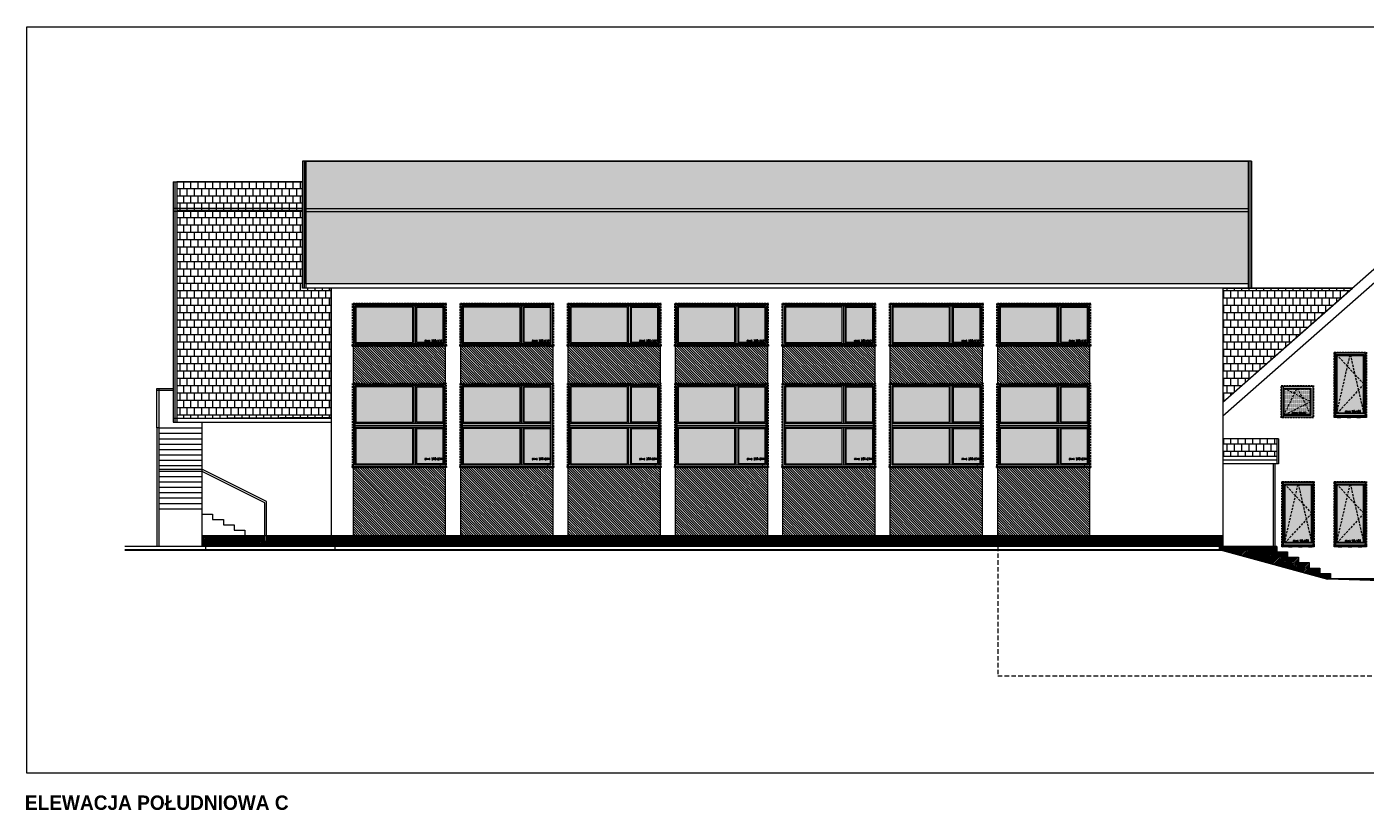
# Model space of a CAD drawing. Header units: millimetres. Extents: x 28291 to 177760, y -399809 to -170937.
# Tile 4 of 256: x 47641 to 51368, y -241939 to -239753. Entities that reach past the tile are written whole.
import ezdxf

# ---------------------------------------------------------------- set-up
doc = ezdxf.new("R2010")
doc.units = ezdxf.units.MM
for name, pattern in [('CACHE', [9.525, 6.35, -3.175]), ('CARKOVANA', [7.5, 5, -2.5]), ('HIDDEN', [9.525, 6.35, -3.175])]:
    doc.linetypes.add(name, pattern=pattern)
doc.layers.get('0').update_dxf_attribs({"lineweight": 0})
for name, color, linetype, lineweight in [('! opisy okien elewacja', 7, 'Continuous', 0), ('!! 0_ Istn-sciany', 3, 'Continuous', 30), ('!! 0_ Opis', 8, 'Continuous', 13), ('!! 0_ WIDOK ELEWACJA', 4, 'Continuous', 0), ('!! 0_Istn-cienka', 4, 'Continuous', 9), ('!! 1_Hatch dach', 252, 'Continuous', 5), ('!! 2_NOWE OKNA WIDOk - remont', 140, 'Continuous', 5), ('!! 2_posadzki winyle 2', 43, 'Continuous', 9), ('!! 2_TYNK OBRYS', 252, 'Continuous', 13)]:
    doc.layers.add(name, color=color, linetype=linetype, lineweight=lineweight)
for name, color, linetype, lineweight, true_color in [('!! 0_ Istn-okna - wymienione', 9, 'Continuous', 13, 0x808080), ('!! 1_ELEWACJA KOLOR', 7, 'Continuous', 13, 0x6888bb), ('!! 2_ELEWACJA COKÓŁ', 9, 'Continuous', 13, 0x808080)]:
    doc.layers.add(name, color=color, linetype=linetype, lineweight=lineweight, true_color=true_color)
doc.styles.add('STYLE10', font='arialbd.ttf')
doc.styles.add('TXT', font='simplex.shx')
pattern_1 = [(45, (-1039.1575, -38733.8512), (-2.24506403, 2.24506403), [])]

# ---------------------------------------------------------------- blocks, each defined once
blk = doc.blocks.new('okno 90x180')
at = {"layer": '!! 1_Hatch dach', "true_color": 0x575757}
h = blk.add_hatch(dxfattribs=at)
h.set_pattern_fill('DOTS', color=251)
h.set_pattern_definition([(0, (-9632.3096, -11392.1331), (0.79375, 1.5875), [0, -1.5875])])
h.paths.add_polyline_path([(9, -10), (81, -10), (81, -171), (9, -171)])
at = {"layer": '!! 2_posadzki winyle 2'}
h = blk.add_hatch(dxfattribs=at)
h.set_pattern_fill('ANSI31', color=252, scale=0.2)
h.paths.add_polyline_path([(0, -178), (90, -178), (90, -183), (0, -183)])
at = {"layer": '!! 0_ Istn-okna - wymienione', "linetype": 'CARKOVANA', "lineweight": 5}
blk.add_lwpolyline([(0, -1), (90, -1), (90, -180), (0, -180)], close=True, dxfattribs=at)
at = {"layer": '!! 0_ Istn-okna - wymienione'}
for points in [[(2, -3), (88, -3), (88, -178), (2, -178)], [(7, -8), (83, -8), (83, -173), (7, -173)], [(9, -10), (81, -10), (81, -171), (9, -171)], [(0, -178), (90, -178), (90, -183), (0, -183)]]:
    blk.add_lwpolyline(points, close=True, dxfattribs=at)
at = {"layer": '!! 1_Hatch dach', "color": 251, "linetype": 'CACHE', "true_color": 0x575757}
for points in [[(7, -173), (45, -8), (83, -173)], [(7, -8), (83, -90), (7, -173)]]:
    blk.add_lwpolyline(points, dxfattribs=at)
at = {"insert": (30.1, -163.6), "char_height": 5, "attachment_point": 1, "style": 'TXT'}
blk.add_mtext_dynamic_manual_height_columns('okno 90x180', width=52.63, gutter_width=75, heights=[0], dxfattribs=at)
blk = doc.blocks.new('okno 90x90')
at = {"layer": '!! 1_Hatch dach', "true_color": 0x575757}
h = blk.add_hatch(dxfattribs=at)
h.set_pattern_fill('DOTS', color=251)
h.set_pattern_definition([(0, (-9634.3096, -11214.1331), (0.79375, 1.5875), [0, -1.5875])])
h.paths.add_polyline_path([(7, 79), (79, 79), (79, 7), (7, 7)])
at = {"layer": '!! 0_ Istn-okna - wymienione', "linetype": 'CARKOVANA', "lineweight": 5}
blk.add_lwpolyline([(-2, 88), (88, 88), (88, -2), (-2, -2)], close=True, dxfattribs=at)
at = {"layer": '!! 0_ Istn-okna - wymienione'}
for points in [[(0, 86), (86, 86), (86, 0), (0, 0)], [(5, 81), (81, 81), (81, 5), (5, 5)], [(7, 79), (79, 79), (79, 7), (7, 7)]]:
    blk.add_lwpolyline(points, close=True, dxfattribs=at)
at = {"layer": '!! 1_Hatch dach', "color": 251, "linetype": 'CACHE', "true_color": 0x575757}
for points in [[(5, 5), (43, 81), (81, 5)], [(5, 81), (81, 43), (5, 5)]]:
    blk.add_lwpolyline(points, dxfattribs=at)
at = {"insert": (28.1, 14.4), "char_height": 5, "attachment_point": 1, "style": 'TXT'}
blk.add_mtext_dynamic_manual_height_columns('okno 90x90', width=52.63, gutter_width=75, heights=[0], dxfattribs=at)
blk = doc.blocks.new('okno 266x234')
at = {"layer": '!! 1_Hatch dach', "true_color": 0x575757}
h = blk.add_hatch(dxfattribs=at)
h.set_pattern_fill('ANSI31', color=251, scale=0.3, angle=180)
h.paths.add_polyline_path([(212, 10817.5), (-50, 10817.5), (-50, 10820.5), (212, 10820.5)])
h = blk.add_hatch(dxfattribs=at)
h.set_pattern_fill('DOTS', color=251, angle=180)
h.paths.add_polyline_path([(43.8, 10596.5), (202, 10596.5), (202, 10694.5), (43.8, 10694.5)])
h.paths.add_polyline_path([(43.8, 10712.5), (202, 10712.5), (202, 10810.5), (43.8, 10810.5)])
h.paths.add_polyline_path([(32.8, 10596.5), (-40, 10596.5), (-40, 10694.5), (32.8, 10694.5)])
h.paths.add_polyline_path([(32.8, 10712.5), (-40, 10712.5), (-40, 10810.5), (32.8, 10810.5)])
at = {"layer": '! opisy okien elewacja'}
for p in [(-33, 10817.5), (209, 10817.5), (209, 10703.5), (-47, 10589.5), (195, 10589.5)]:
    blk.add_point(p, dxfattribs=at)
at = {"layer": '!! 0_ Istn-okna - wymienione'}
for p, q in [((205, 10709.5), (-43, 10709.5)), ((205, 10704.5), (-43, 10704.5)), ((205, 10702.5), (-43, 10702.5)), ((205, 10697.5), (-43, 10697.5))]:
    blk.add_line(p, q, dxfattribs=at)
at = {"layer": '!! 0_ Istn-okna - wymienione', "linetype": 'CARKOVANA', "lineweight": 5}
blk.add_lwpolyline([(212, 10820.5), (-50, 10820.5), (-50, 10586.5), (212, 10586.5)], close=True, dxfattribs=at)
at = {"layer": '!! 0_ Istn-okna - wymienione'}
for points in [[(212, 10817.5), (-50, 10817.5), (-50, 10820.5), (212, 10820.5)], [(209, 10817.5), (-47, 10817.5), (-47, 10589.5), (209, 10589.5)], [(205, 10813.5), (-43, 10813.5), (-43, 10593.5), (205, 10593.5)], [(32.8, 10712.5), (-40, 10712.5), (-40, 10810.5), (32.8, 10810.5)], [(43.8, 10712.5), (202, 10712.5), (202, 10810.5), (43.8, 10810.5)], [(32.8, 10596.5), (-40, 10596.5), (-40, 10694.5), (32.8, 10694.5)], [(43.8, 10596.5), (202, 10596.5), (202, 10694.5), (43.8, 10694.5)]]:
    blk.add_lwpolyline(points, close=True, dxfattribs=at)
for points in [[(35.8, 10709.5), (35.8, 10813.5)], [(40.8, 10709.5), (40.8, 10813.5)], [(35.8, 10593.5), (35.8, 10697.5)], [(35.8, 10593.5), (35.8, 10697.5)], [(40.8, 10593.5), (40.8, 10697.5)], [(40.8, 10593.5), (40.8, 10697.5)]]:
    blk.add_lwpolyline(points, dxfattribs=at)
at = {"insert": (10.9, 10793.9), "char_height": 5, "attachment_point": 1, "rotation": 180, "style": 'TXT'}
blk.add_mtext_dynamic_manual_height_columns('okno 266x234', width=52.63, gutter_width=75, heights=[0], dxfattribs=at)
blk = doc.blocks.new('okno 266x112')
at = {"layer": '!! 1_Hatch dach', "true_color": 0x575757}
h = blk.add_hatch(dxfattribs=at)
h.set_pattern_fill('ANSI31', color=251, scale=0.05, angle=180)
h.set_pattern_definition([(225, (48759.55389, -227260.51076), (0.11225320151, -0.11225320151), [])])
h.paths.add_polyline_path([(212, 10312.8), (-50, 10312.8), (-50, 10315.8), (212, 10315.8)])
h = blk.add_hatch(dxfattribs=at)
h.set_pattern_fill('DOTS', color=251, angle=180)
h.paths.add_polyline_path([(43.8, 10207.8), (202, 10207.8), (202, 10305.8), (43.8, 10305.8)])
h.paths.add_polyline_path([(32.8, 10207.8), (-40, 10207.8), (-40, 10305.8), (32.8, 10305.8)])
at = {"layer": '! opisy okien elewacja'}
for p in [(-33, 10312.8), (209, 10314.3), (209, 10312.8), (209, 10308.3)]:
    blk.add_point(p, dxfattribs=at)
at = {"layer": '!! 0_ Istn-okna - wymienione', "linetype": 'CARKOVANA', "lineweight": 5}
blk.add_lwpolyline([(212, 10315.8), (-50, 10315.8), (-50, 10197.8), (212, 10197.8)], close=True, dxfattribs=at)
at = {"layer": '!! 0_ Istn-okna - wymienione'}
for points in [[(212, 10312.8), (-50, 10312.8), (-50, 10315.8), (212, 10315.8)], [(209, 10312.8), (-47, 10312.8), (-47, 10200.8), (209, 10200.8)], [(205, 10308.8), (-43, 10308.8), (-43, 10204.8), (205, 10204.8)], [(32.8, 10207.8), (-40, 10207.8), (-40, 10305.8), (32.8, 10305.8)], [(43.8, 10207.8), (202, 10207.8), (202, 10305.8), (43.8, 10305.8)]]:
    blk.add_lwpolyline(points, close=True, dxfattribs=at)
for points in [[(35.8, 10308.8), (-43, 10308.8)], [(35.8, 10204.8), (35.8, 10308.8)], [(205, 10308.8), (40.8, 10308.8)], [(40.8, 10204.8), (40.8, 10308.8)]]:
    blk.add_lwpolyline(points, dxfattribs=at)
at = {"insert": (10.9, 10298.3), "char_height": 5, "attachment_point": 1, "rotation": 180, "style": 'TXT'}
blk.add_mtext_dynamic_manual_height_columns('okno 266x112', width=52.63, gutter_width=75, heights=[0], dxfattribs=at)

msp = doc.modelspace()

# ---------------------------------------------------------------- hatches: boundary and pattern name
at = {"layer": '!! 1_ELEWACJA KOLOR', "true_color": 0x315442}
h = msp.add_hatch(dxfattribs=at)
h.set_pattern_fill('ANSI31', color=129, scale=1.5, angle=-90)
h.set_pattern_definition([(315, (0, -3065.085), (3.36759605, 3.36759605), [])])
h.paths.add_polyline_path([(48550.55389, -240638.35053), (48806.55389, -240638.35053), (48806.55389, -240748.35053), (48550.55389, -240748.35053)])
h = msp.add_hatch(dxfattribs=at)
h.set_pattern_fill('ANSI31', color=129, scale=1.5, angle=-90)
h.paths.add_polyline_path([(48849.55389, -240638.35053), (49105.55389, -240638.35053), (49105.55389, -240748.35053), (48849.55389, -240748.35053)])
h = msp.add_hatch(dxfattribs=at)
h.set_pattern_fill('ANSI31', color=129, scale=1.5, angle=-90)
h.paths.add_polyline_path([(49148.55389, -240638.35053), (49404.55389, -240638.35053), (49404.55389, -240748.35053), (49148.55389, -240748.35053)])
h = msp.add_hatch(dxfattribs=at)
h.set_pattern_fill('ANSI31', color=129, scale=1.5, angle=-90)
h.paths.add_polyline_path([(49447.55389, -240638.35053), (49703.55389, -240638.35053), (49703.55389, -240748.35053), (49447.55389, -240748.35053)])
h = msp.add_hatch(dxfattribs=at)
h.set_pattern_fill('ANSI31', color=129, scale=1.5, angle=-90)
h.paths.add_polyline_path([(49746.55389, -240638.35053), (50002.55389, -240638.35053), (50002.55389, -240748.35053), (49746.55389, -240748.35053)])
h = msp.add_hatch(dxfattribs=at)
h.set_pattern_fill('ANSI31', color=129, scale=1.5, angle=-90)
h.paths.add_polyline_path([(50045.55389, -240638.35053), (50301.55389, -240638.35053), (50301.55389, -240748.35053), (50045.55389, -240748.35053)])
h = msp.add_hatch(dxfattribs=at)
h.set_pattern_fill('ANSI31', color=129, scale=1.5, angle=-90)
h.paths.add_polyline_path([(50344.55389, -240638.35053), (50600.55389, -240638.35053), (50600.55389, -240748.35053), (50344.55389, -240748.35053)])
h = msp.add_hatch(dxfattribs=at)
h.set_pattern_fill('ANSI31', color=129, scale=1.5, angle=-90)
h.paths.add_polyline_path([(48550.55389, -240976.35053), (48806.55389, -240976.35053), (48806.55389, -241169.35053), (48550.55389, -241169.35053)])
h = msp.add_hatch(dxfattribs=at)
h.set_pattern_fill('ANSI31', color=129, scale=1.5, angle=-90)
h.paths.add_polyline_path([(48849.55389, -240976.35053), (49105.55389, -240976.35053), (49105.55389, -241169.35053), (48849.55389, -241169.35053)])
h = msp.add_hatch(dxfattribs=at)
h.set_pattern_fill('ANSI31', color=129, scale=1.5, angle=-90)
h.paths.add_polyline_path([(49148.55389, -240976.35053), (49404.55389, -240976.35053), (49404.55389, -241169.35053), (49148.55389, -241169.35053)])
h = msp.add_hatch(dxfattribs=at)
h.set_pattern_fill('ANSI31', color=129, scale=1.5, angle=-90)
h.paths.add_polyline_path([(49447.55389, -240976.35053), (49703.55389, -240976.35053), (49703.55389, -241169.35053), (49447.55389, -241169.35053)])
h = msp.add_hatch(dxfattribs=at)
h.set_pattern_fill('ANSI31', color=129, scale=1.5, angle=-90)
h.paths.add_polyline_path([(49746.55389, -240976.35053), (50002.55389, -240976.35053), (50002.55389, -241169.35053), (49746.55389, -241169.35053)])
h = msp.add_hatch(dxfattribs=at)
h.set_pattern_fill('ANSI31', color=129, scale=1.5, angle=-90)
h.paths.add_polyline_path([(50045.55389, -240976.35053), (50301.55389, -240976.35053), (50301.55389, -241169.35053), (50045.55389, -241169.35053)])
h = msp.add_hatch(dxfattribs=at)
h.set_pattern_fill('ANSI31', color=129, scale=1.5, angle=-90)
h.paths.add_polyline_path([(50344.55389, -240976.35053), (50600.55389, -240976.35053), (50600.55389, -241169.35053), (50344.55389, -241169.35053)])
at = {"layer": '!! 1_Hatch dach', "true_color": 0x990000}
h = msp.add_hatch(dxfattribs=at)
h.set_pattern_fill('AR-B88', color=14, scale=0.1, angle=180)
h.paths.add_polyline_path([(48418.55389, -240126.78973), (51041.55389, -240126.78973), (51041.55389, -240467.97819), (48418.55389, -240467.97819)])
h = msp.add_hatch(dxfattribs=at)
h.set_pattern_fill('AR-B88', color=14, scale=0.1, angle=180)
h.paths.add_polyline_path([(48058.55389, -240841.78174), (48488.55389, -240839.66436), (48488.55389, -240479.97819), (48408.55389, -240479.97819), (48408.55389, -240184.3988), (48058.55389, -240184.3988)])
h = msp.add_hatch(dxfattribs=at)
h.set_pattern_fill('AR-B88', color=14, scale=0.1, angle=180)
h.paths.add_polyline_path([(50971.55389, -240797.41038), (51332.27229, -240479.97819), (50971.55389, -240479.97819)])
h = msp.add_hatch(dxfattribs=at)
h.set_pattern_fill('AR-B88', color=14, scale=0.1, angle=180)
h.paths.add_polyline_path([(51121.55389, -240899.35053), (50971.55389, -240899.35053), (50971.55389, -240949.35053), (51121.55389, -240949.35053)])
at = {"layer": '!! 2_ELEWACJA COKÓŁ', "true_color": 0x2b2b2c}
h = msp.add_hatch(dxfattribs=at)
h.set_pattern_fill('ANSI31', color=250)
h.set_pattern_definition(pattern_1)
h.paths.add_polyline_path([(48488.55389, -241169.35053), (48308.55389, -241169.35053), (48308.55389, -241184.35053), (48308.55389, -241199.35053), (48488.55389, -241199.35053)])
h.paths.add_polyline_path([(48303.55389, -241169.35053), (48278.55389, -241169.35053), (48278.55389, -241184.35053), (48303.55389, -241184.35053)], flags=17)
h.paths.add_polyline_path([(48308.55389, -241184.35053), (48278.55389, -241184.35053), (48278.55389, -241169.35053), (48248.55389, -241169.35053), (48128.55389, -241169.35053), (48128.55389, -241199.35053), (48308.55389, -241199.35053)])
h = msp.add_hatch(dxfattribs=at)
h.set_pattern_fill('ANSI31', color=250)
h.set_pattern_definition(pattern_1)
h.paths.add_polyline_path([(50971.55389, -241169.35053), (48488.55389, -241169.35053), (48488.55389, -241199.35053), (50971.55389, -241199.35053)])
h = msp.add_hatch(dxfattribs=at)
h.set_pattern_fill('ANSI31', color=250)
h.set_pattern_definition(pattern_1)
h.paths.add_polyline_path([(51151.55389, -241214.35053), (51121.55389, -241214.35053), (51121.55389, -241199.35053), (50971.55389, -241199.35053), (50961.55389, -241199.35053), (50961.55389, -241209.35053), (50971.55389, -241209.35053), (51263.79536, -241289.35053), (51271.55389, -241289.59664), (51271.55389, -241274.35053), (51241.55389, -241274.35053), (51241.55389, -241259.35053), (51211.55389, -241259.35053), (51211.55389, -241244.35053), (51181.55389, -241244.35053), (51181.55389, -241229.35053), (51151.55389, -241229.35053)])
h = msp.add_hatch(dxfattribs=at)
h.set_pattern_fill('ANSI31', color=250)
h.set_pattern_definition(pattern_1)
h.paths.add_polyline_path([(52173.55389, -241289.35053), (51271.55389, -241289.35053), (51271.55389, -241289.59664), (52173.55389, -241318.20896)])

# ---------------------------------------------------------------- linework, layer by layer
at = {"layer": '! opisy okien elewacja'}
for points in [[(47641.40114, -239752.90582), (53291.56291, -239752.90582), (53291.56291, -241830.32956), (47641.40114, -241830.32956)], [(48418.55389, -240126.78973), (51041.55389, -240126.78973), (51041.55389, -240467.97819), (48418.55389, -240467.97819)], [(48058.55389, -240841.78174), (48488.55389, -240839.66436), (48488.55389, -240479.97819), (48408.55389, -240479.97819), (48408.55389, -240184.3988), (48058.55389, -240184.3988)], [(50971.55389, -240797.41038), (51332.27229, -240479.97819), (50971.55389, -240479.97819)]]:
    msp.add_lwpolyline(points, close=True, dxfattribs=at)
at = {"layer": '!! 0_ Istn-sciany'}
for points in [[(50971.55389, -241209.35053), (47914.18369, -241209.35053)], [(50971.55389, -241209.35053), (51263.79536, -241289.35053)], [(52682.41514, -241334.35053), (51263.79536, -241289.35053)]]:
    msp.add_lwpolyline(points, dxfattribs=at)
at = {"layer": '!! 0_ WIDOK ELEWACJA'}
for p, q in [((51041.55389, -240259.61336), (48418.55389, -240259.61336)), ((51041.55389, -240267.48229), (48418.55389, -240267.48229))]:
    msp.add_line(p, q, dxfattribs=at)
for points in [[(51051.55389, -240126.78973), (48408.55389, -240126.78973)], [(48408.55389, -240126.78973), (48408.55389, -240479.97819)], [(48413.55389, -240126.78973), (48413.55389, -240479.97819)], [(48418.55389, -240126.78973), (48418.55389, -240479.97819)], [(51041.55389, -240126.78973), (51041.55389, -240479.97819)], [(51046.55389, -240126.78973), (51046.55389, -240479.97819)], [(51051.55389, -240126.78973), (51051.55389, -240479.97819)], [(48048.55389, -240184.3988), (48408.55389, -240184.3988)], [(48048.55389, -240184.3988), (48048.55389, -240853.78174)], [(48053.55389, -240184.3988), (48053.55389, -240853.78174)], [(48058.55389, -240184.3988), (48058.55389, -240853.78174)], [(48048.55389, -240258.17644), (48408.55389, -240258.17644)], [(48048.55389, -240266.45976), (48408.55389, -240266.45976)], [(50971.55389, -240797.41038), (51556.30389, -240282.83038)], [(50971.55389, -240836.04029), (51556.30389, -240321.46029)], [(51041.55389, -240467.97819), (48418.55389, -240467.97819)], [(51051.55389, -240479.97819), (48418.55389, -240479.97819)], [(48488.55389, -240479.97819), (48488.55389, -241199.35053)], [(50971.55389, -240479.97819), (50971.55389, -241199.35053)], [(50971.55389, -240479.97819), (51332.27229, -240479.97819)], [(48048.55389, -240841.78174), (48488.55389, -240841.78174)], [(48048.55389, -240853.78174), (48488.55389, -240853.78174)], [(48128.55389, -240853.78174), (48128.55389, -241199.35053)], [(51126.55389, -240899.35053), (50971.55389, -240899.35053)], [(51121.55389, -240899.35053), (51121.55389, -240969.35053)], [(51126.55389, -240899.35053), (51126.55389, -240969.35053)], [(51121.55389, -240949.35053), (50971.55389, -240949.35053)], [(51121.55389, -240959.35053), (50971.55389, -240959.35053)], [(51126.55389, -240969.35053), (50971.55389, -240969.35053)], [(51111.55389, -240969.35053), (51111.55389, -241199.35053)], [(51116.55389, -240969.35053), (51116.55389, -241199.35053)], [(50971.55389, -241169.35053), (48128.55389, -241169.35053)], [(50971.55389, -241199.35053), (47914.18369, -241199.35053)], [(48138.55389, -241199.35053), (48138.55389, -241209.35053)], [(48498.55389, -241199.35053), (48498.55389, -241209.35053)], [(50961.55389, -241199.35053), (50961.55389, -241209.35053)], [(51121.55389, -241199.35053), (50971.55389, -241199.35053)], [(51121.55389, -241199.35053), (51121.55389, -241214.35053), (51151.55389, -241214.35053), (51151.55389, -241229.35053), (51181.55389, -241229.35053), (51181.55389, -241244.35053), (51211.55389, -241244.35053), (51211.55389, -241259.35053), (51241.55389, -241259.35053), (51241.55389, -241274.35053), (51271.55389, -241274.35053), (51271.55389, -241289.59664)], [(52178.55389, -241289.35053), (51265.28954, -241289.35053)]]:
    msp.add_lwpolyline(points, dxfattribs=at)
for points in [[(48550.55389, -240638.35053), (48806.55389, -240638.35053), (48806.55389, -240524.35053), (48550.55389, -240524.35053)], [(48849.55389, -240638.35053), (49105.55389, -240638.35053), (49105.55389, -240524.35053), (48849.55389, -240524.35053)], [(49148.55389, -240638.35053), (49404.55389, -240638.35053), (49404.55389, -240524.35053), (49148.55389, -240524.35053)], [(49447.55389, -240638.35053), (49703.55389, -240638.35053), (49703.55389, -240524.35053), (49447.55389, -240524.35053)], [(49746.55389, -240638.35053), (50002.55389, -240638.35053), (50002.55389, -240524.35053), (49746.55389, -240524.35053)], [(50045.55389, -240638.35053), (50301.55389, -240638.35053), (50301.55389, -240524.35053), (50045.55389, -240524.35053)], [(50344.55389, -240638.35053), (50600.55389, -240638.35053), (50600.55389, -240524.35053), (50344.55389, -240524.35053)], [(51285.55389, -240659.35053), (51366.55389, -240659.35053), (51366.55389, -240839.35053), (51285.55389, -240839.35053)], [(48550.55389, -240976.35053), (48806.55389, -240976.35053), (48806.55389, -240748.35053), (48550.55389, -240748.35053)], [(48849.55389, -240976.35053), (49105.55389, -240976.35053), (49105.55389, -240748.35053), (48849.55389, -240748.35053)], [(49148.55389, -240976.35053), (49404.55389, -240976.35053), (49404.55389, -240748.35053), (49148.55389, -240748.35053)], [(49447.55389, -240976.35053), (49703.55389, -240976.35053), (49703.55389, -240748.35053), (49447.55389, -240748.35053)], [(49746.55389, -240976.35053), (50002.55389, -240976.35053), (50002.55389, -240748.35053), (49746.55389, -240748.35053)], [(50045.55389, -240976.35053), (50301.55389, -240976.35053), (50301.55389, -240748.35053), (50045.55389, -240748.35053)], [(50344.55389, -240976.35053), (50600.55389, -240976.35053), (50600.55389, -240748.35053), (50344.55389, -240748.35053)], [(51140.55389, -240753.35053), (51221.55389, -240753.35053), (51221.55389, -240839.35053), (51140.55389, -240839.35053)], [(51140.55389, -241019.35053), (51221.55389, -241019.35053), (51221.55389, -241199.35053), (51140.55389, -241199.35053)], [(51285.55389, -241019.35053), (51366.55389, -241019.35053), (51366.55389, -241199.35053), (51285.55389, -241199.35053)]]:
    msp.add_lwpolyline(points, close=True, dxfattribs=at)
at = {"layer": '!! 0_Istn-cienka'}
for points in [[(48003.55389, -240869.35053), (48003.55389, -240759.35053), (48008.55389, -240759.35053), (48008.55389, -240869.35053)], [(48003.55389, -240759.35053), (48048.55389, -240759.35053)], [(48003.55389, -240764.35053), (48048.55389, -240764.35053)], [(48003.55389, -240869.35053), (48003.55389, -241199.35053)], [(48008.55389, -240869.35053), (48003.55389, -240869.35053)], [(48008.55389, -240869.35053), (48008.55389, -241199.35053)], [(48008.55389, -240869.35053), (48128.55389, -240869.35053)], [(48008.55389, -240884.35053), (48128.55389, -240884.35053)], [(48008.55389, -240899.35053), (48128.55389, -240899.35053)], [(48008.55389, -240914.35053), (48128.55389, -240914.35053)], [(48008.55389, -240929.35053), (48128.55389, -240929.35053)], [(48008.55389, -240944.35053), (48128.55389, -240944.35053)], [(48008.55389, -240959.35053), (48128.55389, -240959.35053)], [(48008.55389, -240974.35053), (48128.55389, -240974.35053)], [(48008.55389, -240984.35053), (48128.55389, -240984.35053)], [(48008.55389, -240989.35053), (48128.55389, -240989.35053)], [(48008.55389, -240989.35053), (48127.37355, -240989.35053)], [(48303.55389, -241077.4407), (48127.37355, -240989.35053)], [(48308.55389, -241074.35053), (48128.55389, -240984.35053)], [(48008.55389, -241004.35053), (48128.55389, -241004.35053)], [(48008.55389, -241019.35053), (48128.55389, -241019.35053)], [(48008.55389, -241034.35053), (48128.55389, -241034.35053)], [(48008.55389, -241049.35053), (48128.55389, -241049.35053)], [(48008.55389, -241064.35053), (48128.55389, -241064.35053)], [(48308.55389, -241184.35053), (48308.55389, -241074.35053)], [(48008.55389, -241079.35053), (48128.55389, -241079.35053)], [(48008.55389, -241094.35053), (48128.55389, -241094.35053)], [(48128.55389, -241094.35053), (48128.55389, -241109.35053), (48158.55389, -241109.35053), (48158.55389, -241124.35053), (48188.55389, -241124.35053), (48188.55389, -241139.35053), (48218.55389, -241139.35053), (48218.55389, -241154.35053), (48248.55389, -241154.35053), (48248.55389, -241169.35053), (48278.55389, -241169.35053), (48278.55389, -241184.35053), (48308.55389, -241184.35053), (48308.55389, -241199.35053)], [(48303.55389, -241184.35053), (48303.55389, -241077.4407)]]:
    msp.add_lwpolyline(points, dxfattribs=at)
at = {"layer": '!! 0_Istn-cienka', "linetype": 'HIDDEN', "ltscale": 2}
for points in [[(50344.55389, -241199.35053), (50344.55389, -241559.35053)], [(50344.55389, -241559.35053), (52404.55389, -241559.35053)]]:
    msp.add_lwpolyline(points, dxfattribs=at)
at = {"layer": '!! 2_NOWE OKNA WIDOk - remont'}
for points in [[(48846.55389, -240638.35053), (49108.55389, -240638.35053), (49108.55389, -240641.35053), (48846.55389, -240641.35053)], [(49145.55389, -240638.35053), (49407.55389, -240638.35053), (49407.55389, -240641.35053), (49145.55389, -240641.35053)], [(49444.55389, -240638.35053), (49706.55389, -240638.35053), (49706.55389, -240641.35053), (49444.55389, -240641.35053)], [(49743.55389, -240638.35053), (50005.55389, -240638.35053), (50005.55389, -240641.35053), (49743.55389, -240641.35053)], [(50042.55389, -240638.35053), (50304.55389, -240638.35053), (50304.55389, -240641.35053), (50042.55389, -240641.35053)], [(50341.55389, -240638.35053), (50603.55389, -240638.35053), (50603.55389, -240641.35053), (50341.55389, -240641.35053)], [(48846.55389, -240976.35053), (49108.55389, -240976.35053), (49108.55389, -240979.35053), (48846.55389, -240979.35053)], [(49145.55389, -240976.35053), (49407.55389, -240976.35053), (49407.55389, -240979.35053), (49145.55389, -240979.35053)], [(49444.55389, -240976.35053), (49706.55389, -240976.35053), (49706.55389, -240979.35053), (49444.55389, -240979.35053)], [(49743.55389, -240976.35053), (50005.55389, -240976.35053), (50005.55389, -240979.35053), (49743.55389, -240979.35053)], [(50042.55389, -240976.35053), (50304.55389, -240976.35053), (50304.55389, -240979.35053), (50042.55389, -240979.35053)], [(50341.55389, -240976.35053), (50603.55389, -240976.35053), (50603.55389, -240979.35053), (50341.55389, -240979.35053)]]:
    msp.add_lwpolyline(points, close=True, dxfattribs=at)
at = {"layer": '!! 2_TYNK OBRYS'}
for points in [[(48550.55389, -240638.35053), (48806.55389, -240638.35053), (48806.55389, -240748.35053), (48550.55389, -240748.35053)], [(48849.55389, -240638.35053), (49105.55389, -240638.35053), (49105.55389, -240748.35053), (48849.55389, -240748.35053)], [(49148.55389, -240638.35053), (49404.55389, -240638.35053), (49404.55389, -240748.35053), (49148.55389, -240748.35053)], [(49447.55389, -240638.35053), (49703.55389, -240638.35053), (49703.55389, -240748.35053), (49447.55389, -240748.35053)], [(49746.55389, -240638.35053), (50002.55389, -240638.35053), (50002.55389, -240748.35053), (49746.55389, -240748.35053)], [(50045.55389, -240638.35053), (50301.55389, -240638.35053), (50301.55389, -240748.35053), (50045.55389, -240748.35053)], [(50344.55389, -240638.35053), (50600.55389, -240638.35053), (50600.55389, -240748.35053), (50344.55389, -240748.35053)], [(48550.55389, -240976.35053), (48806.55389, -240976.35053), (48806.55389, -241169.35053), (48550.55389, -241169.35053)], [(48849.55389, -240976.35053), (49105.55389, -240976.35053), (49105.55389, -241169.35053), (48849.55389, -241169.35053)], [(49148.55389, -240976.35053), (49404.55389, -240976.35053), (49404.55389, -241169.35053), (49148.55389, -241169.35053)], [(49447.55389, -240976.35053), (49703.55389, -240976.35053), (49703.55389, -241169.35053), (49447.55389, -241169.35053)], [(49746.55389, -240976.35053), (50002.55389, -240976.35053), (50002.55389, -241169.35053), (49746.55389, -241169.35053)], [(50045.55389, -240976.35053), (50301.55389, -240976.35053), (50301.55389, -241169.35053), (50045.55389, -241169.35053)], [(50344.55389, -240976.35053), (50600.55389, -240976.35053), (50600.55389, -241169.35053), (50344.55389, -241169.35053)]]:
    msp.add_lwpolyline(points, close=True, dxfattribs=at)

# ---------------------------------------------------------------- block references
at = {"layer": '!! 2_NOWE OKNA WIDOk - remont', "rotation": 180}
for name, p in [('okno 266x112', (48759.55389, -230325.59554)), ('okno 266x112', (49058.55389, -230325.59554)), ('okno 266x112', (49357.55389, -230325.59554)), ('okno 266x112', (49656.55389, -230325.59554)), ('okno 266x112', (49955.55389, -230325.59554)), ('okno 266x112', (50254.55389, -230325.59554)), ('okno 266x112', (50553.55389, -230325.59554)), ('okno 266x234', (48759.55389, -230158.8559)), ('okno 266x234', (49058.55389, -230158.8559)), ('okno 266x234', (49357.55389, -230158.8559)), ('okno 266x234', (49656.55389, -230158.8559)), ('okno 266x234', (49955.55389, -230158.8559)), ('okno 266x234', (50254.55389, -230158.8559)), ('okno 266x234', (50553.55389, -230158.8559))]:
    msp.add_blockref(name, p, dxfattribs=at)
at = {"layer": '!! 2_NOWE OKNA WIDOk - remont'}
for name, p in [('okno 90x180', (51281.05389, -240657.35053)), ('okno 90x90', (51135.55389, -240839.35053)), ('okno 90x180', (51136.05389, -241017.35053)), ('okno 90x180', (51281.05389, -241017.35053))]:
    msp.add_blockref(name, p, dxfattribs=at)

# ---------------------------------------------------------------- texts
at = {"layer": '!! 0_ Opis', "style": 'STYLE10', "width": 0.95}
msp.add_text('ELEWACJA POŁUDNIOWA C', height=40, dxfattribs=at).set_placement((47635.93376, -241932.37408))

doc.saveas('drawing.dxf')
